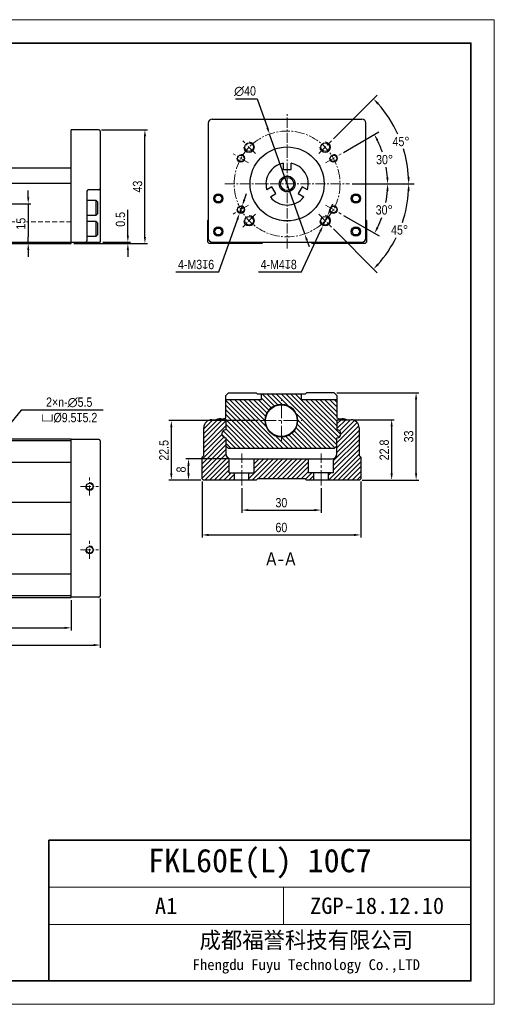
# Model space of a CAD drawing. Header units: millimetres. Extents: x 100 to 3612, y -424 to 856.
# Tile 21 of 45: x 1044 to 1223, y 484 to 856. Entities that reach past the tile are written whole.
import ezdxf

# ---------------------------------------------------------------- set-up
doc = ezdxf.new("R2010")
doc.units = ezdxf.units.MM
doc.linetypes.add('CENTER2', pattern=[28.575, 19.05, -3.175, 3.175, -3.175])
doc.linetypes.add('DASHED', pattern=[19.05, 12.7, -6.35])
doc.layers.get('Defpoints').update_dxf_attribs({"lineweight": 13})
for name, color, linetype, lineweight in [('剖面', 252, 'Continuous', 5), ('小粗', 7, 'Continuous', 25), ('标注', 3, 'Continuous', 13), ('点划线', 1, 'CENTER2', 13), ('粗线', 7, 'Continuous', 35), ('细线', 7, 'Continuous', 13), ('虚线', 253, 'DASHED', 13)]:
    doc.layers.add(name, color=color, linetype=linetype, lineweight=lineweight)
doc.styles.add('3.5', font='ARIALN.TTF', dxfattribs={"height": 3.5})
doc.styles.add('7', font='ARIALN.TTF', dxfattribs={"height": 7})
doc.styles.add('图号', font='txt', dxfattribs={"height": 3.5})
doc.dimstyles.new('A4—对齐', dxfattribs={"dimtxt": 3.5, "dimasz": 2.5, "dimexe": 1, "dimexo": 1, "dimgap": 1, "dimtad": 1, "dimdec": 1, "dimzin": 9, "dimdsep": 46, "dimtxsty": '3.5', "dimcen": 2.5, "dimadec": 0, "dimazin": 0, "dimtm": 1e-09, "dimtfac": 1, "dimtdec": 1, "dimtmove": 0, "dimatfit": 3, "dimfxl": 0, "dimtolj": 1, "dimarcsym": 0})
doc.dimstyles.new('A4—水平', dxfattribs={"dimtxt": 3.5, "dimasz": 2.5, "dimexe": 2, "dimexo": 1, "dimgap": 1, "dimtad": 1, "dimtih": 1, "dimtoh": 1, "dimdec": 1, "dimzin": 12, "dimdsep": 46, "dimtxsty": '3.5', "dimcen": 2.5, "dimadec": 0, "dimazin": 0, "dimtm": 1e-09, "dimtfac": 1, "dimtdec": 1, "dimtmove": 0, "dimatfit": 3, "dimfxl": 0, "dimtolj": 1, "dimarcsym": 0})
doc.dimstyles.new('A4—角度', dxfattribs={"dimtxt": 3.5, "dimasz": 2.5, "dimexe": 2, "dimexo": 1, "dimgap": 1, "dimtad": 1, "dimtih": 1, "dimtoh": 1, "dimdec": 1, "dimzin": 12, "dimdsep": 46, "dimtxsty": '3.5', "dimcen": 2.5, "dimadec": 0, "dimazin": 0, "dimtm": 1e-09, "dimtfac": 1, "dimtdec": 1, "dimtmove": 0, "dimatfit": 3, "dimfxl": 0, "dimtolj": 1, "dimarcsym": 0})

# ---------------------------------------------------------------- blocks, each defined once
blk = doc.blocks.new('A4图框')
at = {"layer": '粗线'}
for p in [(202, 5), (292, 35)]:
    blk.add_line(p, (202, 35), dxfattribs=at)
blk.add_lwpolyline([(5, 205), (292, 205), (292, 5), (5, 5)], close=True, dxfattribs=at)
at = {"layer": '细线'}
for p, q in [((292, 25), (202, 25)), ((252, 17), (252, 25)), ((292, 17), (202, 17))]:
    blk.add_line(p, q, dxfattribs=at)
blk.add_lwpolyline([(0, 210), (297, 210), (297, 0), (0, 0)], close=True, dxfattribs=at)
at = {"layer": '细线', "insert": (256.89, 11), "char_height": 3.5, "width": 70.2104, "attachment_point": 5, "style": '图号'}
blk.add_mtext('成都福誉科技有限公司\\P{\\H0.65714x;Fhengdu Fuyu Technology Co.,LTD}', dxfattribs=at)
blk = doc.blocks.new('*D144')
at = {"layer": 'Defpoints', "color": 0, "transparency": 16777216}
for p in [(1024.76, 786.31), (1047.29, 771.31), (1063.51, 771.31)]:
    blk.add_point(p, dxfattribs=at)
at = {"layer": '标注', "color": 0, "lineweight": -2, "transparency": 16777216}
for p, q in [((1047.29, 788.81), (1047.29, 791.31)), ((1025.76, 786.31), (1048.29, 786.31)), ((1047.29, 786.31), (1047.29, 783.81)), ((1047.29, 783.81), (1047.29, 773.81)), ((1062.51, 771.31), (1046.29, 771.31)), ((1047.29, 771.31), (1047.29, 773.81)), ((1047.29, 768.81), (1047.29, 766.31))]:
    blk.add_line(p, q, dxfattribs=at)
at = {"layer": '标注', "color": 0, "transparency": 16777216}
for points in [[(1046.88, 788.81), (1047.71, 788.81), (1047.29, 786.31)], [(1046.88, 768.81), (1047.71, 768.81), (1047.29, 771.31)]]:
    blk.add_solid(points, dxfattribs=at)
at = {"layer": '标注', "color": 0, "transparency": 16777216, "insert": (1044.51, 778.81), "char_height": 3.5, "attachment_point": 5, "rotation": 90, "style": '3.5', "bg_fill": 3, "box_fill_scale": 1.1, "bg_fill_color": 256, "bg_fill_true_color": 13158600, "bg_fill_transparency": 0}
blk.add_mtext('\\A1;15', dxfattribs=at)
blk = doc.blocks.new('*D145')
at = {"layer": 'Defpoints', "color": 0, "transparency": 16777216}
for p in [(1074.01, 814.31), (1091.4, 814.31), (1063.51, 771.31)]:
    blk.add_point(p, dxfattribs=at)
at = {"layer": '标注', "color": 0, "lineweight": -2, "transparency": 16777216}
for p, q in [((1075.01, 814.31), (1092.4, 814.31)), ((1091.4, 773.81), (1091.4, 811.81)), ((1064.51, 771.31), (1092.4, 771.31))]:
    blk.add_line(p, q, dxfattribs=at)
at = {"layer": '标注', "color": 0, "transparency": 16777216}
for points in [[(1090.99, 811.81), (1091.82, 811.81), (1091.4, 814.31)], [(1090.99, 773.81), (1091.82, 773.81), (1091.4, 771.31)]]:
    blk.add_solid(points, dxfattribs=at)
at = {"layer": '标注', "color": 0, "transparency": 16777216, "insert": (1088.62, 792.81), "char_height": 3.5, "attachment_point": 5, "rotation": 90, "style": '3.5'}
blk.add_mtext('\\A1;43', dxfattribs=at)
blk = doc.blocks.new('*D146')
at = {"layer": 'Defpoints', "color": 0, "transparency": 16777216}
for p in [(1063.51, 771.31), (1074.51, 771.81), (1084.95, 771.81)]:
    blk.add_point(p, dxfattribs=at)
at = {"layer": '标注', "color": 0, "lineweight": -2, "transparency": 16777216}
for p, q in [((1084.95, 774.31), (1084.95, 784.06)), ((1064.51, 771.31), (1085.95, 771.31)), ((1075.51, 771.81), (1085.95, 771.81)), ((1084.95, 771.31), (1084.95, 771.81)), ((1084.95, 768.81), (1084.95, 766.31))]:
    blk.add_line(p, q, dxfattribs=at)
at = {"layer": '标注', "color": 0, "transparency": 16777216}
for points in [[(1084.54, 774.31), (1085.37, 774.31), (1084.95, 771.81)], [(1084.54, 768.81), (1085.37, 768.81), (1084.95, 771.31)]]:
    blk.add_solid(points, dxfattribs=at)
at = {"layer": '标注', "color": 0, "transparency": 16777216, "insert": (1082.17, 780.43), "char_height": 3.5, "attachment_point": 5, "rotation": 90, "style": '3.5'}
blk.add_mtext('\\A1;0.5', dxfattribs=at)
blk = doc.blocks.new('*D147')
at = {"layer": 'Defpoints', "color": 0, "transparency": 16777216}
for p in [(1121.6, 793.81), (1168.73, 793.81), (1159.71, 785.82), (1182.61, 787.33), (1165.61, 782.41)]:
    blk.add_point(p, dxfattribs=at)
at = {"layer": '标注', "color": 0, "lineweight": -2, "transparency": 16777216}
for p, q in [((1169.73, 793.81), (1185.18, 793.81)), ((1166.48, 781.91), (1179.91, 774.16))]:
    blk.add_line(p, q, dxfattribs=at)
for start, end in [(349.1143, 356.1598), (333.8402, 340.2292)]:
    blk.add_arc((1145.87, 793.81), 37.31, start, end, dxfattribs=at)
at = {"layer": '标注', "color": 0, "transparency": 16777216}
for points in [[(1182.68, 791.32), (1183.51, 791.3), (1183.18, 793.81)], [(1179.72, 777.17), (1178.99, 777.56), (1178.18, 775.16)]]:
    blk.add_solid(points, dxfattribs=at)
at = {"layer": '标注', "color": 0, "transparency": 16777216, "insert": (1181.86, 783.98), "char_height": 3.5, "attachment_point": 5, "style": '3.5'}
blk.add_mtext('\\A1;30°', dxfattribs=at)
blk = doc.blocks.new('*D148')
at = {"layer": 'Defpoints', "color": 0, "transparency": 16777216}
for p in [(1165.61, 805.21), (1180.9, 806.56), (1159.71, 801.8), (1121.6, 793.81), (1168.73, 793.81)]:
    blk.add_point(p, dxfattribs=at)
at = {"layer": '标注', "color": 0, "lineweight": -2, "transparency": 16777216}
for p, q in [((1166.48, 805.71), (1179.89, 813.45)), ((1169.73, 793.81), (1185.15, 793.81))]:
    blk.add_line(p, q, dxfattribs=at)
for start, end in [(18.7271, 26.1573), (3.8427, 9.8782)]:
    blk.add_arc((1145.87, 793.81), 37.28, start, end, dxfattribs=at)
at = {"layer": '标注', "color": 0, "transparency": 16777216}
for points in [[(1178.97, 810.05), (1179.7, 810.44), (1178.16, 812.45)], [(1183.49, 796.32), (1182.65, 796.29), (1183.15, 793.81)]]:
    blk.add_solid(points, dxfattribs=at)
at = {"layer": '标注', "color": 0, "transparency": 16777216, "insert": (1182, 802.99), "char_height": 3.5, "attachment_point": 5, "style": '3.5'}
blk.add_mtext('\\A1;30°', dxfattribs=at)
blk = doc.blocks.new('*D149')
at = {"layer": 'Defpoints', "color": 0, "transparency": 16777216}
for p in [(1185.04, 816.55), (1161.96, 810.11), (1157.14, 805.29), (1121.6, 793.81), (1168.73, 793.81)]:
    blk.add_point(p, dxfattribs=at)
at = {"layer": '标注', "color": 0, "lineweight": -2, "transparency": 16777216}
for p, q in [((1162.67, 810.82), (1179.23, 827.38)), ((1169.73, 793.81), (1193.14, 793.81))]:
    blk.add_line(p, q, dxfattribs=at)
for start, end in [(24.4408, 41.8497), (3.1503, 16.9472)]:
    blk.add_arc((1145.66, 793.81), 45.47, start, end, dxfattribs=at)
at = {"layer": '标注', "color": 0, "transparency": 16777216}
for points in [[(1179.23, 823.86), (1179.84, 824.43), (1177.82, 825.96)], [(1191.49, 796.32), (1190.65, 796.3), (1191.14, 793.81)]]:
    blk.add_solid(points, dxfattribs=at)
at = {"layer": '标注', "color": 0, "transparency": 16777216, "insert": (1188.22, 809.84), "char_height": 3.5, "attachment_point": 5, "style": '3.5'}
blk.add_mtext('\\A1;45°', dxfattribs=at)
blk = doc.blocks.new('*D150')
at = {"layer": 'Defpoints', "color": 0, "transparency": 16777216}
for p in [(1121.6, 793.81), (1168.73, 793.81), (1157.14, 782.33), (1161.96, 777.51), (1185.04, 771.07)]:
    blk.add_point(p, dxfattribs=at)
at = {"layer": '标注', "color": 0, "lineweight": -2, "transparency": 16777216}
for p, q in [((1169.73, 793.81), (1193.14, 793.81)), ((1162.67, 776.8), (1179.23, 760.24))]:
    blk.add_line(p, q, dxfattribs=at)
for start, end in [(341.2432, 356.8497), (318.1503, 333.6525)]:
    blk.add_arc((1145.66, 793.81), 45.47, start, end, dxfattribs=at)
at = {"layer": '标注', "color": 0, "transparency": 16777216}
for points in [[(1190.65, 791.32), (1191.49, 791.3), (1191.14, 793.81)], [(1179.84, 763.18), (1179.23, 763.76), (1177.82, 761.65)]]:
    blk.add_solid(points, dxfattribs=at)
at = {"layer": '标注', "color": 0, "transparency": 16777216, "insert": (1187.68, 776.41), "char_height": 3.5, "attachment_point": 5, "style": '3.5'}
blk.add_mtext('\\A1;45°', dxfattribs=at)
blk = doc.blocks.new('*D151')
at = {"layer": 'Defpoints', "color": 0, "transparency": 16777216}
for p in [(1160.39, 781.74), (1158.72, 778.1)]:
    blk.add_point(p, dxfattribs=at)
at = {"layer": '标注', "color": 0, "lineweight": -2, "transparency": 16777216}
for p, q in [((1161.44, 784.01), (1162.49, 786.27)), ((1160.39, 781.74), (1158.72, 778.1)), ((1150.62, 760.57), (1157.67, 775.83)), ((1134.32, 760.57), (1150.62, 760.57))]:
    blk.add_line(p, q, dxfattribs=at)
at = {"layer": '标注', "color": 0, "transparency": 16777216}
for points in [[(1161.06, 784.18), (1161.82, 783.83), (1160.39, 781.74)], [(1157.29, 776.01), (1158.05, 775.66), (1158.72, 778.1)]]:
    blk.add_solid(points, dxfattribs=at)
at = {"layer": '标注', "color": 0, "transparency": 16777216, "insert": (1141.97, 763.35), "char_height": 3.5, "attachment_point": 5, "style": '3.5'}
blk.add_mtext('\\A1;4-M4{\\Fgdt|c134;x}8', dxfattribs=at)
blk = doc.blocks.new('*D152')
at = {"layer": 'Defpoints', "color": 0, "transparency": 16777216}
for p in [(1128.17, 785.53), (1127.17, 782.7)]:
    blk.add_point(p, dxfattribs=at)
at = {"layer": '标注', "color": 0, "lineweight": -2, "transparency": 16777216}
for p, q in [((1129, 787.89), (1129.83, 790.25)), ((1128.17, 785.53), (1127.17, 782.7)), ((1119.39, 760.57), (1126.34, 780.34)), ((1103.09, 760.57), (1119.39, 760.57))]:
    blk.add_line(p, q, dxfattribs=at)
at = {"layer": '标注', "color": 0, "transparency": 16777216}
for points in [[(1128.6, 788.03), (1129.39, 787.75), (1128.17, 785.53)], [(1125.95, 780.48), (1126.74, 780.21), (1127.17, 782.7)]]:
    blk.add_solid(points, dxfattribs=at)
at = {"layer": '标注', "color": 0, "transparency": 16777216, "insert": (1110.74, 763.35), "char_height": 3.5, "attachment_point": 5, "style": '3.5'}
blk.add_mtext('\\A1;4-M3{\\Fgdt|c134;x}6', dxfattribs=at)
blk = doc.blocks.new('*D153')
at = {"layer": 'Defpoints', "color": 0, "transparency": 16777216}
for p in [(1138.53, 812.68), (1151.8, 774.94)]:
    blk.add_point(p, dxfattribs=at)
at = {"layer": '标注', "color": 0, "lineweight": -2, "transparency": 16777216}
for p, q in [((1125.64, 825.99), (1133.85, 825.99)), ((1133.85, 825.99), (1137.7, 815.04)), ((1151.8, 774.94), (1138.53, 812.68)), ((1152.62, 772.58), (1153.45, 770.22))]:
    blk.add_line(p, q, dxfattribs=at)
at = {"layer": '标注', "color": 0, "transparency": 16777216}
for points in [[(1138.1, 815.17), (1137.31, 814.9), (1138.53, 812.68)], [(1153.02, 772.72), (1152.23, 772.44), (1151.8, 774.94)]]:
    blk.add_solid(points, dxfattribs=at)
at = {"layer": '标注', "color": 0, "transparency": 16777216, "insert": (1129.25, 828.87), "char_height": 3.5, "attachment_point": 5, "style": '3.5'}
blk.add_mtext('\\A1;∅40', dxfattribs=at)
blk = doc.blocks.new('*D159')
at = {"layer": 'Defpoints', "color": 0, "transparency": 16777216}
for p in [(744.51, 637.66), (1074.51, 638.16), (1074.51, 619.52)]:
    blk.add_point(p, dxfattribs=at)
at = {"layer": '标注', "color": 0, "lineweight": -2, "transparency": 16777216}
for p, q in [((744.51, 636.66), (744.51, 618.52)), ((1074.51, 637.16), (1074.51, 618.52)), ((747.01, 619.52), (1072.01, 619.52))]:
    blk.add_line(p, q, dxfattribs=at)
at = {"layer": '标注', "color": 0, "transparency": 16777216}
for points in [[(747.01, 619.94), (747.01, 619.1), (744.51, 619.52)], [(1072.01, 619.94), (1072.01, 619.1), (1074.51, 619.52)]]:
    blk.add_solid(points, dxfattribs=at)
at = {"layer": '标注', "color": 0, "transparency": 16777216, "insert": (909.51, 622.28), "char_height": 3.5, "width": 25.9299, "attachment_point": 5, "style": '3.5'}
blk.add_mtext('\\A1;L1', dxfattribs=at)
blk = doc.blocks.new('*D160')
at = {"layer": 'Defpoints', "color": 0, "transparency": 16777216}
for p in [(803.51, 637.46), (1063.51, 637.46), (1063.51, 626.02)]:
    blk.add_point(p, dxfattribs=at)
at = {"layer": '标注', "color": 0, "lineweight": -2, "transparency": 16777216}
for p, q in [((803.51, 636.46), (803.51, 625.02)), ((1063.51, 636.46), (1063.51, 625.02)), ((806.01, 626.02), (1061.01, 626.02))]:
    blk.add_line(p, q, dxfattribs=at)
at = {"layer": '标注', "color": 0, "transparency": 16777216}
for points in [[(806.01, 626.44), (806.01, 625.6), (803.51, 626.02)], [(1061.01, 626.44), (1061.01, 625.6), (1063.51, 626.02)]]:
    blk.add_solid(points, dxfattribs=at)
at = {"layer": '标注', "color": 0, "transparency": 16777216, "insert": (909.51, 628.78), "char_height": 3.5, "width": 18.7578, "attachment_point": 5, "style": '3.5'}
blk.add_mtext('\\A1;L2', dxfattribs=at)
blk = doc.blocks.new('*D173')
at = {"layer": 'Defpoints', "color": 0, "transparency": 16777216}
for p in [(1025.25, 684.59), (1021.77, 680.33)]:
    blk.add_point(p, dxfattribs=at)
at = {"layer": '标注', "color": 0, "lineweight": -2, "transparency": 16777216}
for p, q in [((1044.63, 708.36), (1026.83, 686.53)), ((1075.57, 708.36), (1044.63, 708.36)), ((1021.77, 680.33), (1025.25, 684.59)), ((1020.2, 678.39), (1018.62, 676.45))]:
    blk.add_line(p, q, dxfattribs=at)
at = {"layer": '标注', "color": 0, "transparency": 16777216}
for points in [[(1026.51, 686.79), (1027.15, 686.26), (1025.25, 684.59)], [(1019.87, 678.65), (1020.52, 678.13), (1021.77, 680.33)]]:
    blk.add_solid(points, dxfattribs=at)
at = {"layer": '标注', "color": 0, "transparency": 16777216, "insert": (1062.79, 708.36), "char_height": 3.5, "attachment_point": 5, "style": '3.5'}
blk.add_mtext('\\A1;2×n-∅5.5\\P{\\Fgdt|c134;v}%%C9.5{\\Fgdt|c134;x}5.2', dxfattribs=at)
blk = doc.blocks.new('*D174')
at = {"layer": 'Defpoints', "color": 0, "transparency": 16777216}
for p in [(1127.99, 679.87), (1157.99, 679.87), (1157.99, 670.54)]:
    blk.add_point(p, dxfattribs=at)
at = {"layer": '标注', "color": 0, "lineweight": -2, "transparency": 16777216}
for p, q in [((1127.99, 678.87), (1127.99, 669.54)), ((1157.99, 678.87), (1157.99, 669.54)), ((1130.49, 670.54), (1155.49, 670.54))]:
    blk.add_line(p, q, dxfattribs=at)
at = {"layer": '标注', "color": 0, "transparency": 16777216}
for points in [[(1130.49, 670.95), (1130.49, 670.12), (1127.99, 670.54)], [(1155.49, 670.95), (1155.49, 670.12), (1157.99, 670.54)]]:
    blk.add_solid(points, dxfattribs=at)
at = {"layer": '标注', "color": 0, "transparency": 16777216, "insert": (1142.99, 673.32), "char_height": 3.5, "attachment_point": 5, "style": '3.5'}
blk.add_mtext('\\A1;30', dxfattribs=at)
blk = doc.blocks.new('*D175')
at = {"layer": 'Defpoints', "color": 0, "transparency": 16777216}
for p in [(1112.99, 682.37), (1172.99, 682.37), (1172.99, 661.14)]:
    blk.add_point(p, dxfattribs=at)
at = {"layer": '标注', "color": 0, "lineweight": -2, "transparency": 16777216}
for p, q in [((1112.99, 681.37), (1112.99, 660.14)), ((1172.99, 681.37), (1172.99, 660.14)), ((1115.49, 661.14), (1170.49, 661.14))]:
    blk.add_line(p, q, dxfattribs=at)
at = {"layer": '标注', "color": 0, "transparency": 16777216}
for points in [[(1115.49, 661.56), (1115.49, 660.72), (1112.99, 661.14)], [(1170.49, 661.56), (1170.49, 660.72), (1172.99, 661.14)]]:
    blk.add_solid(points, dxfattribs=at)
at = {"layer": '标注', "color": 0, "transparency": 16777216, "insert": (1142.99, 663.93), "char_height": 3.5, "attachment_point": 5, "style": '3.5'}
blk.add_mtext('\\A1;60', dxfattribs=at)
blk = doc.blocks.new('*D176')
at = {"layer": 'Defpoints', "color": 0, "transparency": 16777216}
for p in [(1169.34, 704.67), (1184.68, 704.67), (1172.49, 681.87)]:
    blk.add_point(p, dxfattribs=at)
at = {"layer": '标注', "color": 0, "lineweight": -2, "transparency": 16777216}
for p, q in [((1170.34, 704.67), (1185.68, 704.67)), ((1184.68, 684.37), (1184.68, 702.17)), ((1173.49, 681.87), (1185.68, 681.87))]:
    blk.add_line(p, q, dxfattribs=at)
at = {"layer": '标注', "color": 0, "transparency": 16777216}
for points in [[(1184.26, 702.17), (1185.09, 702.17), (1184.68, 704.67)], [(1184.26, 684.37), (1185.09, 684.37), (1184.68, 681.87)]]:
    blk.add_solid(points, dxfattribs=at)
at = {"layer": '标注', "color": 0, "transparency": 16777216, "insert": (1181.89, 693.27), "char_height": 3.5, "attachment_point": 5, "rotation": 90, "style": '3.5'}
blk.add_mtext('\\A1;22.8', dxfattribs=at)
blk = doc.blocks.new('*D177')
at = {"layer": 'Defpoints', "color": 0, "transparency": 16777216}
for p in [(1162.99, 714.87), (1193.92, 714.87), (1172.49, 681.87)]:
    blk.add_point(p, dxfattribs=at)
at = {"layer": '标注', "color": 0, "lineweight": -2, "transparency": 16777216}
for p, q in [((1163.99, 714.87), (1194.92, 714.87)), ((1193.92, 684.37), (1193.92, 712.37)), ((1173.49, 681.87), (1194.92, 681.87))]:
    blk.add_line(p, q, dxfattribs=at)
at = {"layer": '标注', "color": 0, "transparency": 16777216}
for points in [[(1193.5, 712.37), (1194.33, 712.37), (1193.92, 714.87)], [(1193.5, 684.37), (1194.33, 684.37), (1193.92, 681.87)]]:
    blk.add_solid(points, dxfattribs=at)
at = {"layer": '标注', "color": 0, "transparency": 16777216, "insert": (1191.13, 698.37), "char_height": 3.5, "attachment_point": 5, "rotation": 90, "style": '3.5'}
blk.add_mtext('\\A1;33', dxfattribs=at)
blk = doc.blocks.new('*D95')
at = {"layer": 'Defpoints', "color": 0, "transparency": 16777216}
for p in [(1101.39, 704.37), (1135.27, 704.37), (1113.49, 681.87)]:
    blk.add_point(p, dxfattribs=at)
at = {"layer": '标注', "color": 0, "lineweight": -2, "transparency": 16777216}
for p, q in [((1134.27, 704.37), (1100.39, 704.37)), ((1101.39, 684.37), (1101.39, 701.87)), ((1112.49, 681.87), (1100.39, 681.87))]:
    blk.add_line(p, q, dxfattribs=at)
at = {"layer": '标注', "color": 0, "transparency": 16777216}
for points in [[(1100.97, 701.87), (1101.81, 701.87), (1101.39, 704.37)], [(1100.97, 684.37), (1101.81, 684.37), (1101.39, 681.87)]]:
    blk.add_solid(points, dxfattribs=at)
at = {"layer": '标注', "color": 0, "transparency": 16777216, "insert": (1098.6, 693.12), "char_height": 3.5, "attachment_point": 5, "rotation": 90, "style": '3.5'}
blk.add_mtext('\\A1;22.5', dxfattribs=at)
blk = doc.blocks.new('*D96')
at = {"layer": 'Defpoints', "color": 0, "transparency": 16777216}
for p in [(1107.89, 689.87), (1123.99, 689.87), (1113.49, 681.87)]:
    blk.add_point(p, dxfattribs=at)
at = {"layer": '标注', "color": 0, "lineweight": -2, "transparency": 16777216}
for p, q in [((1122.99, 689.87), (1106.89, 689.87)), ((1107.89, 684.37), (1107.89, 687.37)), ((1112.49, 681.87), (1106.89, 681.87))]:
    blk.add_line(p, q, dxfattribs=at)
at = {"layer": '标注', "color": 0, "transparency": 16777216}
for points in [[(1107.47, 687.37), (1108.31, 687.37), (1107.89, 689.87)], [(1107.47, 684.37), (1108.31, 684.37), (1107.89, 681.87)]]:
    blk.add_solid(points, dxfattribs=at)
at = {"layer": '标注', "color": 0, "transparency": 16777216, "insert": (1105.1, 685.87), "char_height": 3.5, "attachment_point": 5, "rotation": 90, "style": '3.5'}
blk.add_mtext('\\A1;8', dxfattribs=at)

msp = doc.modelspace()

# ---------------------------------------------------------------- hatches: boundary and pattern name
at = {"layer": '剖面'}
h = msp.add_hatch(dxfattribs=at)
h.set_pattern_fill('ANSI31', color=256, scale=0.4, angle=90)
h.set_pattern_definition([(135, (583.5735, 505.0659), (-0.8980256, -0.8980256), [])])
h.paths.add_polyline_path([(1167.7, 704.67), (1163.99, 704.67), (1163.99, 700.87, -1), (1163.99, 697.87), (1163.99, 694.87), (1162.99, 693.87), (1122.99, 693.87), (1121.99, 694.87), (1121.99, 697.87, -1), (1121.99, 700.87), (1121.99, 704.67), (1118.27, 704.67, -0.217742), (1120.76, 704.9), (1121.99, 705.35), (1121.99, 712.37), (1135.49, 712.37), (1135.49, 714.37), (1150.49, 714.37), (1150.49, 712.37), (1163.99, 712.37), (1163.99, 705.35), (1165.22, 704.9, -0.217742)])
h.paths.add_polyline_path([(1136.77, 704.37, -1), (1149.21, 704.37, -1)], flags=16)
h.paths.add_polyline_path([(1136.99, 704.37, -1), (1148.99, 704.37, -1)], flags=0)
h = msp.add_hatch(dxfattribs=at)
h.set_pattern_fill('ANSI31', color=256, scale=0.4)
h.set_pattern_definition([(45, (1116.5896, 689.8323), (-0.898026, 0.898026), [])])
h.paths.add_polyline_path([(1123.24, 690.02, -0.305615), (1121.99, 691.87), (1121.99, 697.87, -1), (1121.99, 700.87), (1121.99, 704.67), (1116.64, 704.67, 0.414214), (1113.64, 701.67), (1113.64, 691.22), (1112.99, 690.57), (1112.99, 682.37), (1113.49, 681.87), (1125.24, 681.87), (1125.24, 684.67), (1123.24, 684.67)])
h.paths.add_polyline_path([(1172.99, 690.57), (1172.34, 691.22), (1172.34, 701.67, 0.414214), (1169.34, 704.67), (1163.99, 704.67), (1163.99, 700.87, -1), (1163.99, 697.87), (1163.99, 691.87, -0.305615), (1162.74, 690.02), (1162.74, 684.67), (1160.74, 684.67), (1160.74, 681.87), (1172.49, 681.87), (1172.99, 682.37)])
h.paths.add_polyline_path([(1151.99, 682.37), (1152.49, 681.87), (1155.24, 681.87), (1155.24, 684.67), (1153.24, 684.67), (1153.24, 689.87), (1132.74, 689.87), (1132.74, 684.67), (1130.74, 684.67), (1130.74, 681.87), (1133.49, 681.87), (1133.99, 682.37)])

# ---------------------------------------------------------------- linework, layer by layer
at = {"layer": '小粗'}
for p, q in [((1115.36, 816.81), (1115.36, 773.31)), ((1116.86, 818.31), (1173.46, 818.31)), ((1174.96, 773.31), (1174.96, 816.81)), ((1063.51, 771.31), (1063.51, 814.31)), ((1074.01, 814.31), (1063.51, 814.31)), ((1074.51, 813.81), (1074.51, 771.81)), ((1143.66, 801.67), (1143.66, 799.31)), ((1146.66, 799.31), (1146.66, 801.67)), ((1063.51, 799.81), (968.81, 799.81)), ((1143.66, 799.31), (1146.66, 799.31)), ((803.51, 794.11), (1063.51, 794.11)), ((1069.51, 791.06), (1069.51, 772.31)), ((1074.01, 791.56), (1070.01, 791.56)), ((1117.72, 788.31), (1118.44, 789.56)), ((1118.44, 789.56), (1119.89, 789.56)), ((1119.89, 789.56), (1120.61, 788.31)), ((1139.43, 792.73), (1137.47, 791.6)), ((1138.83, 788.92), (1140.93, 790.14)), ((1140.93, 790.14), (1139.43, 792.73)), ((1150.89, 792.73), (1149.39, 790.14)), ((1149.39, 790.14), (1151.5, 788.92)), ((1152.85, 791.6), (1150.89, 792.73)), ((1169.72, 788.31), (1170.44, 789.56)), ((1170.44, 789.56), (1171.89, 789.56)), ((1171.89, 789.56), (1172.61, 788.31)), ((1073.01, 787.56), (1069.51, 787.56)), ((1073.51, 787.06), (1073.01, 787.56)), ((1073.01, 782.06), (1073.01, 787.56)), ((1073.51, 787.06), (1073.51, 782.56)), ((1118.44, 787.06), (1117.72, 788.31)), ((1119.89, 787.06), (1118.44, 787.06)), ((1120.61, 788.31), (1119.89, 787.06)), ((1170.44, 787.06), (1169.72, 788.31)), ((1171.89, 787.06), (1170.44, 787.06)), ((1172.61, 788.31), (1171.89, 787.06)), ((1069.51, 782.06), (1073.01, 782.06)), ((1073.01, 782.06), (1073.51, 782.56)), ((1073.01, 779.56), (1069.51, 779.56)), ((1073.51, 779.06), (1073.01, 779.56)), ((1073.01, 774.06), (1073.01, 779.56)), ((1073.51, 779.06), (1073.51, 774.56)), ((1115.16, 780.01), (1115.36, 780.21)), ((1115.16, 771.81), (1115.16, 780.01)), ((1174.96, 780.21), (1175.16, 780.01)), ((1175.16, 780.01), (1175.16, 771.81)), ((1073.01, 774.06), (1073.51, 774.56)), ((1117.72, 775.81), (1118.44, 777.06)), ((1118.44, 774.56), (1117.72, 775.81)), ((1118.44, 777.06), (1119.89, 777.06)), ((1119.89, 774.56), (1118.44, 774.56)), ((1119.89, 777.06), (1120.61, 775.81)), ((1120.61, 775.81), (1119.89, 774.56)), ((1169.72, 775.81), (1170.44, 777.06)), ((1170.44, 774.56), (1169.72, 775.81)), ((1170.44, 777.06), (1171.89, 777.06)), ((1171.89, 774.56), (1170.44, 774.56)), ((1171.89, 777.06), (1172.61, 775.81)), ((1172.61, 775.81), (1171.89, 774.56)), ((744.51, 771.81), (1074.51, 771.81)), ((803.51, 771.31), (1063.51, 771.31)), ((1069.51, 774.06), (1073.01, 774.06)), ((1115.16, 771.81), (1115.66, 771.31)), ((1135.66, 771.31), (1115.66, 771.31)), ((1116.86, 771.81), (1173.46, 771.81)), ((1136.16, 771.81), (1135.66, 771.31)), ((1154.66, 771.31), (1154.16, 771.81)), ((1174.66, 771.31), (1154.66, 771.31)), ((1174.66, 771.31), (1175.16, 771.81)), ((1121.99, 713.87), (1122.99, 714.87)), ((1122.99, 714.87), (1133.49, 714.87)), ((1133.99, 714.37), (1133.49, 714.87)), ((1152.49, 714.87), (1151.99, 714.37)), ((1162.99, 714.87), (1152.49, 714.87)), ((1162.99, 714.87), (1163.99, 713.87)), ((1121.99, 705.35), (1121.99, 713.87)), ((1121.99, 712.37), (1135.49, 712.37)), ((1151.99, 714.37), (1133.99, 714.37)), ((1135.49, 712.37), (1135.49, 714.37)), ((1150.49, 714.37), (1150.49, 712.37)), ((1150.49, 712.37), (1163.99, 712.37)), ((1163.99, 713.87), (1163.99, 705.35)), ((1116.64, 704.67), (1121.99, 704.67)), ((1120.76, 704.9), (1121.99, 705.35)), ((1121.99, 704.67), (1121.99, 700.87)), ((1163.99, 705.35), (1165.22, 704.9)), ((1163.99, 704.67), (1163.99, 700.87)), ((1163.99, 704.67), (1169.34, 704.67)), ((1113.64, 691.22), (1113.64, 701.67)), ((1172.34, 701.67), (1172.34, 691.22)), ((803.51, 697.46), (1063.51, 697.46)), ((803.51, 696.81), (1063.51, 696.81)), ((1063.51, 637.46), (1063.51, 697.46)), ((1074.01, 697.26), (1063.51, 697.26)), ((1074.51, 696.76), (1074.51, 638.16)), ((1121.99, 697.87), (1121.99, 691.87)), ((1163.99, 691.87), (1163.99, 697.87)), ((1122.99, 693.87), (1121.99, 694.87)), ((1162.99, 693.87), (1122.99, 693.87)), ((1163.99, 694.87), (1162.99, 693.87)), ((1112.99, 690.57), (1113.64, 691.22)), ((1112.99, 682.37), (1112.99, 690.57)), ((1123.24, 684.67), (1123.24, 690.02)), ((1123.99, 689.87), (1161.99, 689.87)), ((1132.74, 684.67), (1132.74, 689.87)), ((1153.24, 684.67), (1153.24, 689.87)), ((1162.74, 684.67), (1162.74, 690.02)), ((1172.34, 691.22), (1172.99, 690.57)), ((1172.99, 690.57), (1172.99, 682.37)), ((1063.51, 688.46), (803.51, 688.46)), ((1112.99, 682.37), (1113.49, 681.87)), ((1133.49, 681.87), (1113.49, 681.87)), ((1123.24, 684.67), (1132.74, 684.67)), ((1125.24, 681.87), (1125.24, 684.67)), ((1130.74, 681.87), (1130.74, 684.67)), ((1133.99, 682.37), (1133.49, 681.87)), ((1151.99, 682.37), (1133.99, 682.37)), ((1152.49, 681.87), (1151.99, 682.37)), ((1172.49, 681.87), (1152.49, 681.87)), ((1162.74, 684.67), (1153.24, 684.67)), ((1155.24, 681.87), (1155.24, 684.67)), ((1160.74, 681.87), (1160.74, 684.67)), ((1172.49, 681.87), (1172.99, 682.37)), ((1063.51, 673.46), (968.81, 673.46)), ((968.81, 661.46), (1063.51, 661.46)), ((803.51, 646.46), (1063.51, 646.46)), ((1063.51, 638.11), (803.51, 638.11)), ((803.51, 637.46), (1063.51, 637.46)), ((1074.01, 637.66), (1063.51, 637.66))]:
    msp.add_line(p, q, dxfattribs=at)
for centre, radius in [((1130.77, 807.7), 1.65), ((1145.16, 793.81), 14), ((1159.55, 807.7), 1.65), ((1127.67, 803.5), 1.25), ((1162.66, 803.5), 1.25), ((1145.16, 793.81), 3), ((1145.16, 793.81), 2.5), ((1119.16, 788.31), 1.75), ((1171.16, 788.31), 1.75), ((1127.67, 784.12), 1.25), ((1162.66, 784.12), 1.25), ((1130.77, 779.92), 1.65), ((1159.55, 779.92), 1.65), ((1119.16, 775.81), 1.75), ((1171.16, 775.81), 1.75), ((1142.99, 704.37), 6), ((1070.51, 679.46), 1.25), ((1070.51, 655.46), 1.25)]:
    msp.add_circle(centre, radius, dxfattribs=at)
for centre, radius, start, end in [((1116.86, 816.81), 1.5, 90, 180), ((1173.46, 816.81), 1.5, 0, 90), ((1074.01, 813.81), 0.5, 0, 90), ((1145.16, 793.81), 8, 100.8069, 196.0174), ((1145.16, 793.81), 8, 343.9826, 79.1931), ((1070.01, 791.06), 0.5, 90, 180), ((1074.01, 792.06), 0.5, 270, 0), ((1145.16, 793.81), 8, 217.6646, 322.3354), ((1069.01, 772.31), 0.5, 270, 360), ((1116.86, 773.31), 1.5, 180, 270), ((1173.46, 773.31), 1.5, 270, 0), ((1116.64, 701.67), 3, 90, 180), ((1119.77, 702.07), 3, 70.7906, 119.9264), ((1166.21, 702.07), 3, 60.0736, 109.2094), ((1169.34, 701.67), 3, 0, 90), ((1121.99, 699.37), 1.5, 90, 270), ((1163.99, 699.37), 1.5, 270, 90), ((1074.01, 696.76), 0.5, 0, 90), ((1123.99, 691.87), 2, 180, 270), ((1161.99, 691.87), 2, 270, 0), ((1074.01, 638.16), 0.5, 270, 0)]:
    msp.add_arc(centre, radius, start, end, dxfattribs=at)
at = {"layer": '标注'}
msp.add_circle((1142.99, 704.37), 6.22, dxfattribs=at)
for centre, radius in [((1130.77, 807.7), 2), ((1159.55, 807.7), 2), ((1127.67, 803.5), 1.5), ((1162.66, 803.5), 1.5), ((1127.67, 784.12), 1.5), ((1162.66, 784.12), 1.5), ((1130.77, 779.92), 2), ((1159.55, 779.92), 2), ((1070.51, 679.46), 1.5), ((1070.51, 655.46), 1.5)]:
    msp.add_arc(centre, radius, 180, 90, dxfattribs=at)
at = {"layer": '点划线', "ltscale": 0.2}
for p, q in [((1145.16, 769.36), (1145.16, 820.76)), ((1133.18, 805.29), (1128.36, 810.11)), ((1157.14, 805.29), (1161.96, 810.11)), ((1130.62, 801.8), (1124.72, 805.21)), ((1159.71, 801.8), (1165.61, 805.21)), ((1121.6, 793.81), (1168.73, 793.81)), ((1130.62, 785.82), (1124.72, 782.41)), ((1159.71, 785.82), (1165.61, 782.41)), ((1133.18, 782.33), (1128.36, 777.51)), ((1157.14, 782.33), (1161.96, 777.51)), ((1070.51, 676.05), (1070.51, 682.87)), ((1067.11, 679.46), (1073.92, 679.46)), ((1070.51, 652.05), (1070.51, 658.87)), ((1067.11, 655.46), (1073.92, 655.46))]:
    msp.add_line(p, q, dxfattribs=at)
at = {"layer": '点划线', "ltscale": 0.3}
for p, q in [((1142.99, 696.65), (1142.99, 712.09)), ((1135.27, 704.37), (1150.71, 704.37)), ((1127.99, 679.87), (1127.99, 691.87)), ((1157.99, 679.87), (1157.99, 691.87))]:
    msp.add_line(p, q, dxfattribs=at)
at = {"layer": '点划线', "ltscale": 0.2}
msp.add_circle((1145.16, 793.81), 20, dxfattribs=at)
at = {"layer": '虚线', "ltscale": 0.14}
msp.add_line((1063.51, 779.46), (803.51, 779.46), dxfattribs=at)

# ---------------------------------------------------------------- block references
at = {"layer": '标注', "xscale": 1.772264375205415, "yscale": 1.772264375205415, "zscale": 1.772264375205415}
msp.add_blockref('A4图框', (697.12, 483.72), dxfattribs=at)

# ---------------------------------------------------------------- texts
at = {"layer": '标注', "insert": (1137.26, 654.61), "char_height": 5, "attachment_point": 1, "style": '7'}
msp.add_mtext_dynamic_manual_height_columns('A{\\fSimSun|b0|i0|c134|p34;-}A', width=32.1388, gutter_width=35, heights=[0], dxfattribs=at)
at = {"layer": '标注', "attachment_point": 5, "style": '图号'}
for s, insert, char_height, width in [('FKL60E(L) 10C7', (1134.87, 536.89), 8.8613, 159.5038), ('A1', (1099.42, 520.94), 6.203, 88.6132), ('ZGP-18.12.10', (1179.17, 520.94), 6.2029, 70.8906)]:
    msp.add_mtext(s, dxfattribs=dict(at, insert=insert, char_height=char_height, width=width))

# ---------------------------------------------------------------- dimensions: what is measured, and where the dimension line sits
at = {"layer": '标注'}
dim = msp.add_diameter_dim_2p(p1=(1151.8, 774.94), p2=(1138.53, 812.68), dimstyle='A4—水平', dxfattribs=at)
dim.commit()
dim.dimension.update_dxf_attribs({"geometry": '*D153', "text_midpoint": (1129.25, 825.99), "dimtype": 163})
for base, line1, line2, picture, middle in [((1185.04, 816.55), ((1121.6, 793.81), (1168.73, 793.81)), ((1157.14, 805.29), (1161.96, 810.11)), '*D149', (1188.22, 809.84)), ((1180.9, 806.56), ((1159.71, 801.8), (1165.61, 805.21)), ((1121.6, 793.81), (1168.73, 793.81)), '*D148', (1182, 802.99)), ((1182.61, 787.33), ((1121.6, 793.81), (1168.73, 793.81)), ((1159.71, 785.82), (1165.61, 782.41)), '*D147', (1181.86, 783.98))]:
    dim = msp.add_angular_dim_2l(base=base, line1=line1, line2=line2, dimstyle='A4—水平', dxfattribs=at)
    dim.commit()
    dim.dimension.update_dxf_attribs({"geometry": picture, "text_midpoint": middle, "dimtype": 162})
dim = msp.add_angular_dim_2l(base=(1185.04, 771.07), line1=((1121.6, 793.81), (1168.73, 793.81)), line2=((1157.14, 782.33), (1161.96, 777.51)), dimstyle='A4—角度', dxfattribs=at)
dim.commit()
dim.dimension.update_dxf_attribs({"geometry": '*D150', "text_midpoint": (1187.68, 776.41)})
for p1, p2, text, picture, middle in [((1128.17, 785.53), (1127.17, 782.7), '4-M3{\\Fgdt|c134;x}6', '*D152', (1110.74, 760.57)), ((1160.39, 781.74), (1158.72, 778.1), '4-M4{\\Fgdt|c134;x}8', '*D151', (1141.97, 760.57)), ((1021.77, 680.33), (1025.25, 684.59), '2×n-<>\\X{\\Fgdt|c134;v}%%C9.5{\\Fgdt|c134;x}5.2', '*D173', (1062.79, 708.36))]:
    dim = msp.add_diameter_dim_2p(p1=p1, p2=p2, text=text, dimstyle='A4—水平', dxfattribs=at)
    dim.commit()
    dim.dimension.update_dxf_attribs({"geometry": picture, "text_midpoint": middle, "dimtype": 163})
for base, p1, p2, picture, middle in [((1193.92, 714.87), (1172.49, 681.87), (1162.99, 714.87), '*D177', (1191.13, 698.37)), ((1101.39, 704.37), (1113.49, 681.87), (1135.27, 704.37), '*D95', (1098.6, 693.12)), ((1184.68, 704.67), (1172.49, 681.87), (1169.34, 704.67), '*D176', (1181.89, 693.27)), ((1107.89, 689.87), (1113.49, 681.87), (1123.99, 689.87), '*D96', (1105.1, 685.87))]:
    dim = msp.add_linear_dim(base=base, p1=p1, p2=p2, angle=90, dimstyle='A4—对齐', dxfattribs=at)
    dim.commit()
    dim.dimension.update_dxf_attribs({"geometry": picture, "text_midpoint": middle})
for base, p1, p2, picture, middle in [((1172.99, 661.14), (1112.99, 682.37), (1172.99, 682.37), '*D175', (1142.99, 663.93)), ((1157.99, 670.54), (1127.99, 679.87), (1157.99, 679.87), '*D174', (1142.99, 673.32))]:
    dim = msp.add_linear_dim(base=base, p1=p1, p2=p2, dimstyle='A4—对齐', dxfattribs=at)
    dim.commit()
    dim.dimension.update_dxf_attribs({"geometry": picture, "text_midpoint": middle})
for base, p1, p2, text, picture, middle in [((1074.51, 619.52), (744.51, 637.66), (1074.51, 638.16), 'L1', '*D159', (909.51, 619.52)), ((1063.51, 626.02), (803.51, 637.46), (1063.51, 637.46), 'L2', '*D160', (909.51, 626.02))]:
    dim = msp.add_linear_dim(base=base, p1=p1, p2=p2, text=text, dimstyle='A4—对齐', dxfattribs=at)
    dim.commit()
    dim.dimension.update_dxf_attribs({"geometry": picture, "text_midpoint": middle, "dimtype": 160})

# ---------------------------------------------------------------- next in the draw order: dimensions: what is measured, and where the dimension line sits
dim = msp.add_linear_dim(base=(1047.29, 771.31), p1=(1024.76, 786.31), p2=(1063.51, 771.31), angle=90, dimstyle='A4—对齐', override={"dimtfill": 1}, dxfattribs=at)
dim.commit()
dim.dimension.update_dxf_attribs({"geometry": '*D144', "text_midpoint": (1047.29, 778.81), "dimtype": 160})

# ---------------------------------------------------------------- next in the draw order: dimensions: what is measured, and where the dimension line sits
for base, p2, picture, middle in [((1091.4, 814.31), (1074.01, 814.31), '*D145', (1088.62, 792.81)), ((1084.95, 771.81), (1074.51, 771.81), '*D146', (1082.17, 780.43))]:
    dim = msp.add_linear_dim(base=base, p1=(1063.51, 771.31), p2=p2, angle=90, dimstyle='A4—对齐', dxfattribs=at)
    dim.commit()
    dim.dimension.update_dxf_attribs({"geometry": picture, "text_midpoint": middle})

doc.saveas('drawing.dxf')
